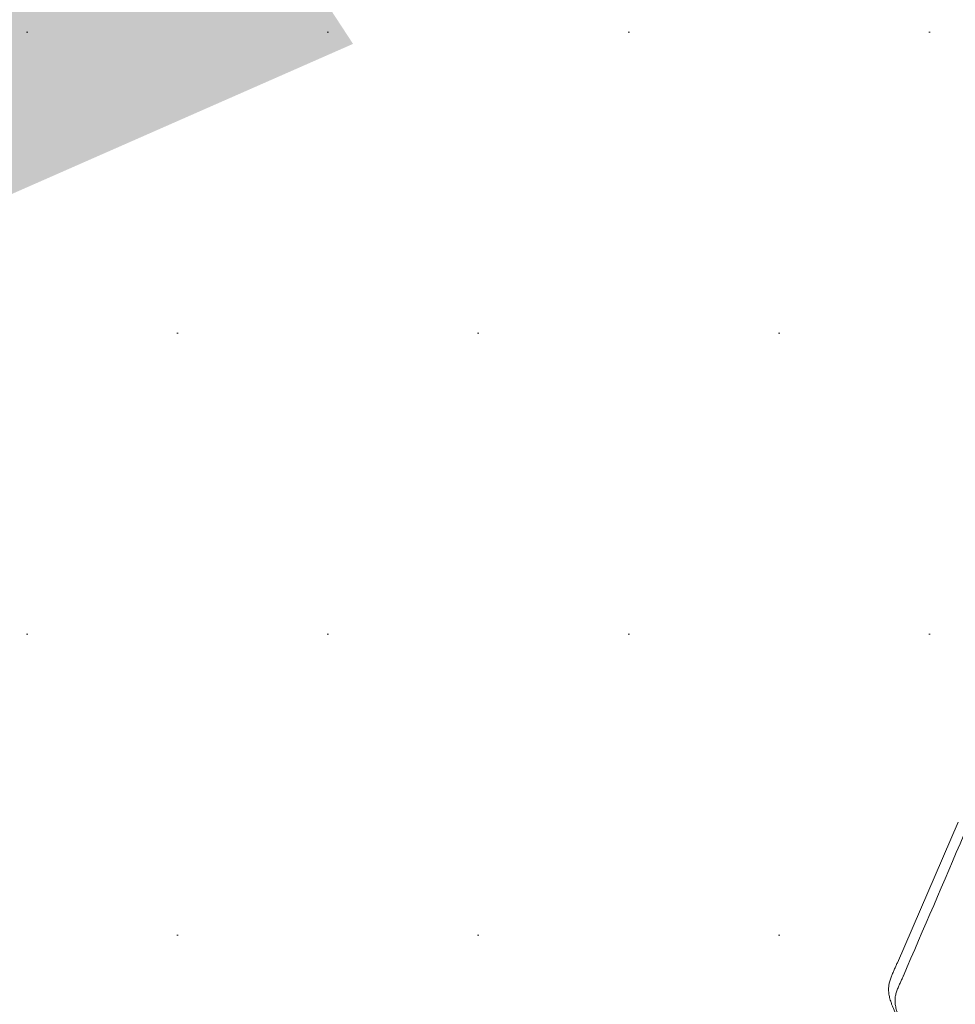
# Model space of a CAD drawing. Header units: metres. Extents: x 7480610 to 7484249, y 5635545 to 5637635.
# Tile 16 of 53: x 7480662.619 to 7480663.397, y 5637428.443 to 5637429.261. Entities that reach past the tile are written whole.
import ezdxf

# ---------------------------------------------------------------- set-up
doc = ezdxf.new("R2010")
doc.units = ezdxf.units.M
doc.header["$MEASUREMENT"] = 0
doc.layers.add('_x-ref_mapa', color=7, linetype='Continuous')
doc.layers.add('PFU-01 - Plan sytuacyjny Horn - x-ref architektura - 2024.12.04$0$A_mała architektura', color=140, linetype='Continuous')
doc.layers.add('dr_proj_wyp chodnik', color=40, linetype='Continuous', lineweight=20)
doc.layers.add('dr_wymiar', color=4, linetype='Continuous', lineweight=35)
doc.styles.add('WYMIARY', font='ROMANS.shx', dxfattribs={"width": 0.6})
doc.dimstyles.new('dr 1-500', dxfattribs={"dimscale": 5, "dimtxt": 0.2, "dimasz": 0.15, "dimexe": 0.1, "dimexo": 0.1, "dimgap": 0.05, "dimtad": 1, "dimzin": 12, "dimdsep": 46, "dimtxsty": 'WYMIARY', "dimcen": 0.15, "dimclre": 256, "dimaunit": 2, "dimadec": 3, "dimazin": 0, "dimtfac": 1, "dimtmove": 0, "dimatfit": 3, "dimfxl": 10, "dimtolj": 1, "dimtzin": 0, "dimarcsym": 0})

# ---------------------------------------------------------------- blocks, each defined once
blk = doc.blocks.new('*D4')
at = {"layer": 'Defpoints', "color": 0, "lineweight": 70, "transparency": 16777216}
for p in [(7480666.68985, 5637432.11782), (7480662.08755, 5637429.10636), (7480662.20006, 5637428.93441)]:
    blk.add_point(p, dxfattribs=at)
at = {"layer": 'dr_wymiar', "lineweight": -2, "transparency": 16777216}
for p, q in [((7480666.96362, 5637431.69943), (7480667.07613, 5637431.52748)), ((7480662.36132, 5637428.68797), (7480662.47383, 5637428.51602))]:
    blk.add_line(p, q, dxfattribs=at)
at = {"layer": 'dr_wymiar', "color": 0, "lineweight": -2, "transparency": 16777216}
blk.add_line((7480666.17478, 5637431.53521), (7480662.82765, 5637429.34507), dxfattribs=at)
at = {"layer": 'dr_wymiar', "color": 0, "lineweight": 70, "transparency": 16777216}
for points in [[(7480666.10633, 5637431.63981), (7480666.24322, 5637431.43062), (7480666.80236, 5637431.94587)], [(7480662.75921, 5637429.44966), (7480662.89609, 5637429.24047), (7480662.20006, 5637428.93441)]]:
    blk.add_solid(points, dxfattribs=at)
at = {"layer": 'dr_wymiar', "color": 0, "transparency": 16777216, "insert": (7480664.09056, 5637431.06773), "char_height": 1, "attachment_point": 5, "rotation": 33.19818, "style": 'WYMIARY'}
blk.add_mtext('\\A1;5.5', dxfattribs=at)
blk = doc.blocks.new('*D5')
at = {"layer": 'Defpoints', "color": 0, "lineweight": 70, "transparency": 16777216}
for p in [(7480661.40845, 5637435.15986), (7480670.72418, 5637420.93955), (7480670.72638, 5637420.94099)]:
    blk.add_point(p, dxfattribs=at)
at = {"layer": 'dr_wymiar', "lineweight": -2, "transparency": 16777216}
for p, q in [((7480660.99025, 5637434.8858), (7480660.98805, 5637434.88436)), ((7480670.30818, 5637420.66693), (7480670.30598, 5637420.66549))]:
    blk.add_line(p, q, dxfattribs=at)
at = {"layer": 'dr_wymiar', "color": 0, "lineweight": -2, "transparency": 16777216}
blk.add_line((7480661.81733, 5637434.53111), (7480670.3131, 5637421.56685), dxfattribs=at)
at = {"layer": 'dr_wymiar', "color": 0, "lineweight": 70, "transparency": 16777216}
for points in [[(7480661.92189, 5637434.59963), (7480661.71278, 5637434.4626), (7480661.40625, 5637435.15842)], [(7480670.41765, 5637421.63537), (7480670.20855, 5637421.49834), (7480670.72418, 5637420.93955)]]:
    blk.add_solid(points, dxfattribs=at)
at = {"layer": 'dr_wymiar', "color": 0, "transparency": 16777216, "insert": (7480666.69252, 5637428.46007), "char_height": 1, "attachment_point": 5, "rotation": 303.2377, "style": 'WYMIARY'}
blk.add_mtext('\\A1;17', dxfattribs=at)
blk = doc.blocks.new('PFU-01 - Plan sytuacyjny Horn - x-ref architektura - 2024.12.04$0$Stojak na rowery')
at = {"lineweight": 20}
for p, q in [((25.04, 95.5, -77.73), (25.05, 95.5, -77.73)), ((26.81, 83.65, -77.73), (26.82, 83.65, -77.73)), ((26.82, 83.65, -77.73), (132.83, 13.6, -77.73))]:
    blk.add_line(p, q, dxfattribs=at)
blk.add_arc((-22127.49, -33347.38, -77.73), 40114.35, 56.297678, 56.479507, dxfattribs=at)
for points, knots in [([(0, 241.78, -77.73), (0, 225.72, -77.73), (0, 208.53, -77.73), (0, 187.96, -77.73), (0.01, 179.42, -77.73), (0.07, 168.71, -77.73), (0.24, 157.86, -77.73), (0.55, 148.07, -77.73), (1.05, 139.06, -77.73), (1.64, 132.42, -77.73), (2.22, 127.74, -77.73), (2.71, 124.58, -77.73), (3.25, 121.71, -77.73), (3.85, 119.07, -77.73), (4.5, 116.73, -77.73), (5.43, 113.94, -77.73), (6.77, 110.84, -77.73), (8.76, 107.69, -77.73), (11.11, 105.08, -77.73), (13.73, 102.92, -77.73), (16.09, 101.3, -77.73), (18.42, 99.79, -77.73), (20.24, 98.63, -77.73), (22.05, 97.46, -77.73), (23.31, 96.64, -77.73), (24.31, 95.98, -77.73), (24.86, 95.62, -77.73), (25.04, 95.5, -77.73)], [0, 0, 0, 0, 48.169918, 51.58869, 61.688977, 73.812511, 83.70556, 94.245123, 103.195469, 110.776267, 114.218901, 117.343482, 120.38362, 122.975446, 125.466602, 127.665532, 131.808027, 135.564936, 138.795382, 142.308293, 145.733372, 147.36682, 150.643805, 152.204291, 153.845108, 155.144056, 155.806289, 155.806289, 155.806289, 155.806289]), ([(26.81, 83.65, -77.73), (26.34, 83.97, -77.73), (25.42, 84.57, -77.73), (24.08, 85.45, -77.73), (22.29, 86.61, -77.73), (20.49, 87.78, -77.73), (18.14, 89.32, -77.73), (15.78, 90.92, -77.73), (13.16, 92.97, -77.73), (10.79, 95.27, -77.73), (8.75, 97.89, -77.73), (6.98, 100.99, -77.73), (5.49, 104.57, -77.73), (4.47, 107.98, -77.73), (3.72, 111.09, -77.73), (2.96, 114.87, -77.73), (2.16, 120.21, -77.73), (1.57, 126.01, -77.73), (1.16, 131.2, -77.73), (0.79, 137.17, -77.73), (0.44, 145.5, -77.73), (0.17, 156.72, -77.73), (0.02, 170.42, -77.73), (0, 180.42, -77.73), (0, 186.06, -77.73)], [0, 0, 0, 0, 1.702016, 3.301906, 4.796607, 8.111506, 9.74608, 13.215252, 16.669808, 19.725564, 23.107631, 26.596111, 30.427024, 34.706117, 37.263525, 40.030538, 46.253669, 53.463375, 57.510835, 61.883068, 71.397763, 82.517512, 95.564014, 112.5043, 112.5043, 112.5043, 112.5043])]:
    blk.add_open_spline(points, degree=3, knots=knots, dxfattribs=at)
blk = doc.blocks.new('PFU-01 - Plan sytuacyjny Horn - x-ref architektura - 2024.12.04')
at = {"layer": 'PFU-01 - Plan sytuacyjny Horn - x-ref architektura - 2024.12.04$0$A_mała architektura', "xscale": -0.000999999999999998, "yscale": 0.0009999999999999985, "zscale": 0.0009999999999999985, "rotation": 213.1320681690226}
blk.add_blockref('PFU-01 - Plan sytuacyjny Horn - x-ref architektura - 2024.12.04$0$Stojak na rowery', (7480663.28025, 5637428.53261, 0.07773), dxfattribs=at)

msp = doc.modelspace()

# ---------------------------------------------------------------- hatches: boundary and pattern name
at = {"layer": 'dr_proj_wyp chodnik'}
h = msp.add_hatch(dxfattribs=at)
h.set_pattern_fill('DOTS', color=256, scale=4)
h.paths.add_polyline_path([(7480663.70856, 5637436.66717), (7480659.10834, 5637433.65255), (7480668.42627, 5637419.43368), (7480673.02649, 5637422.4483)])

# ---------------------------------------------------------------- block references
at = {"layer": '_x-ref_mapa', "lineweight": 70}
msp.add_blockref('PFU-01 - Plan sytuacyjny Horn - x-ref architektura - 2024.12.04', (0, 0), dxfattribs=at)

# ---------------------------------------------------------------- dimensions: what is measured, and where the dimension line sits
at = {"layer": 'dr_wymiar'}
for p1, p2, distance, picture, middle in [((7480661.40845, 5637435.15986), (7480670.72638, 5637420.94099), -0.00263, '*D5', (7480666.69252, 5637428.46007)), ((7480666.68985, 5637432.11782), (7480662.08755, 5637429.10636), 0.20549, '*D4', (7480664.09056, 5637431.06773))]:
    dim = msp.add_aligned_dim(p1=p1, p2=p2, distance=distance, dimstyle='dr 1-500', dxfattribs=at)
    dim.commit()
    dim.dimension.update_dxf_attribs({"geometry": picture, "text_midpoint": middle})

doc.saveas('drawing.dxf')
